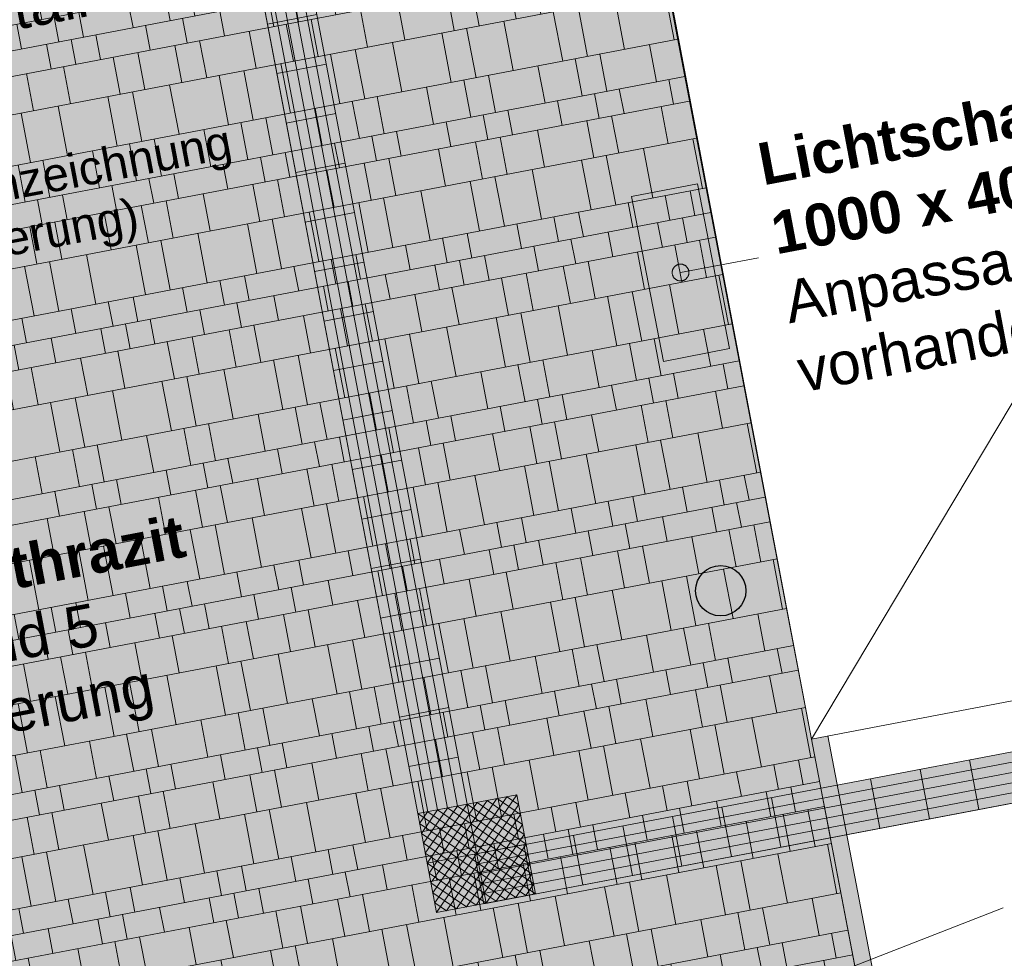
# Model space of a CAD drawing. Header units: metres. Extents: x 3500829 to 3508687, y 5372391 to 5379639.
# Tile 166 of 229: x 3504243 to 3504249, y 5375375 to 5375381. Entities that reach past the tile are written whole.
import ezdxf

# ---------------------------------------------------------------- set-up
doc = ezdxf.new("R2010")
doc.units = ezdxf.units.M
doc.header["$LTSCALE"] = 0.1
for name, color, linetype in [('0_Hochbau', 7, 'Continuous'), ('1_Elemente', 7, 'Continuous'), ('5_Beschriftung', 7, 'Continuous'), ('5_Elemente_DB', 7, 'Continuous'), ('5_Flächen', 7, 'Continuous'), ('5_Flächen_DB', 7, 'Continuous')]:
    doc.layers.add(name, color=color, linetype=linetype)
doc.styles.add('Arial', font='arial.ttf')
doc.styles.add('Arial (bold)', font='arialbd.ttf')
pattern_1 = [(100.774, (3504236.47453, 5375425.0104), (0.2947117, 0.0560806), [])]
pattern_2 = [(100.774, (3504236.53348, 5375425.0216), (0.2947117, 0.0560806), []), (100.774, (3504236.59242, 5375425.03282), (0.2947117, 0.0560806), []), (100.774, (3504236.65136, 5375425.04404), (0.2947117, 0.0560806), []), (100.774, (3504236.7103, 5375425.05526), (0.2947117, 0.0560806), [])]
pattern_3 = [(10.774, (3504236.47453, 5375425.0104), (-0.0560806, 0.2947117), [])]

msp = doc.modelspace()

# ---------------------------------------------------------------- hatches: boundary and pattern name
at = {"layer": '5_Elemente_DB', "linetype": 'Continuous', "lineweight": 0, "true_color": 0x959595, "transparency": 33554687}
msp.add_hatch(color=252, dxfattribs=at).paths.add_polyline_path([(3504247.1515, 5375379.7973), (3504247.3426, 5375378.8158), (3504246.95, 5375378.7393), (3504246.7589, 5375379.7209)])
at = {"layer": '5_Elemente_DB', "linetype": 'Continuous', "lineweight": 0, "true_color": 0xe9e9e9, "transparency": 33554687}
msp.add_hatch(color=254, dxfattribs=at).paths.add_polyline_path([(3504241.3513, 5375372.6582), (3504248.3082, 5375373.9875), (3504247.83, 5375376.49), (3504247.9282, 5375376.5088), (3504248.4253, 5375373.9076), (3504248.3269, 5375373.8893), (3504241.37, 5375372.56)])
at = {"layer": '5_Flächen', "linetype": 'Continuous', "lineweight": 0, "true_color": 0x959595, "transparency": 33554687}
msp.add_hatch(color=252, dxfattribs=at).paths.add_polyline_path([(3504244.1356, 5375383.1457), (3504245.4865, 5375376.0463), (3504245.7812, 5375376.1024), (3504244.4302, 5375383.202)])
at = {"layer": '5_Flächen', "linetype": 'Continuous', "lineweight": 13, "true_color": 0xd2d2d2, "transparency": 33554687}
h = msp.add_hatch(dxfattribs=at)
h.set_pattern_fill('Rillenplatten', color=254, style=0, pattern_type=2)
h.set_pattern_definition(pattern_1)
h.paths.add_polyline_path([(3504244.1356, 5375383.1457), (3504245.4865, 5375376.0463), (3504245.7812, 5375376.1024), (3504244.4302, 5375383.202)])
at = {"layer": '5_Flächen', "linetype": 'Continuous', "lineweight": 9, "true_color": 0xd2d2d2, "transparency": 33554687}
h = msp.add_hatch(dxfattribs=at)
h.set_pattern_fill('Rillenplatten-1', color=254, style=0, pattern_type=2)
h.set_pattern_definition(pattern_2)
h.paths.add_polyline_path([(3504244.1356, 5375383.1457), (3504245.4865, 5375376.0463), (3504245.7812, 5375376.1024), (3504244.4302, 5375383.202)])
at = {"layer": '5_Flächen', "linetype": 'Continuous', "lineweight": 13, "true_color": 0x828282, "transparency": 33554687}
h = msp.add_hatch(dxfattribs=at)
h.set_pattern_fill('Rillenplatten-2', color=8, style=0, pattern_type=2)
h.set_pattern_definition(pattern_3)
h.paths.add_polyline_path([(3504244.1356, 5375383.1457), (3504245.4865, 5375376.0463), (3504245.7812, 5375376.1024), (3504244.4302, 5375383.202)])
at = {"layer": '5_Flächen_DB', "linetype": 'Continuous', "lineweight": 0, "true_color": 0xf5f4f3, "transparency": 33554687}
msp.add_hatch(color=7, dxfattribs=at).paths.add_polyline_path([(3504239.5, 5375382.26), (3504239.63, 5375381.59), (3504239.58, 5375381.58), (3504241.19, 5375373.22), (3504241.24, 5375373.23), (3504241.37, 5375372.56), (3504248.3269, 5375373.8893), (3504247.83, 5375376.49), (3504246.473, 5375383.5923)])
at = {"layer": '5_Flächen_DB', "linetype": 'Continuous', "lineweight": 9, "true_color": 0xdddddd, "transparency": 33554687}
h = msp.add_hatch(dxfattribs=at)
h.set_pattern_fill('Pflaster klein', color=254, angle=10.79137, style=0, pattern_type=2)
h.set_pattern_definition([(100.79, (3504243.9133, 5375379.6795), (1.9892, 0.37915), [0.15, -1.575]), (100.791, (3504244.0606, 5375379.7076), (1.9892, 0.37915), [0.15, -1.575]), (100.791, (3504243.6923, 5375379.6374), (1.9892, 0.37915), [0.15, -1.575]), (100.791, (3504244.3553, 5375379.7637), (1.9892, 0.37915), [0.15, -1.575]), (100.791, (3504244.5764, 5375379.8059), (1.9892, 0.37915), [0.15, -1.575]), (100.791, (3504244.7237, 5375379.834), (1.9892, 0.37915), [0.15, -1.575]), (100.791, (3504245.0184, 5375379.8901), (1.9892, 0.37915), [0.15, -1.575]), (100.791, (3504245.2394, 5375379.9323), (1.9892, 0.37915), [0.15, -1.575]), (100.791, (3504245.3868, 5375379.9603), (1.9892, 0.37915), [0.15, -1.575]), (100.79, (3504244.2501, 5375379.5146), (1.9892, 0.37915), [0.225, -1.5]), (100.791, (3504244.5448, 5375379.5708), (1.9892, 0.37915), [0.225, -1.5]), (100.79, (3504243.6607, 5375379.4023), (1.9892, 0.37915), [0.225, -1.5]), (100.79, (3504243.8817, 5375379.4444), (1.9892, 0.37915), [0.225, -1.5]), (100.79, (3504244.029, 5375379.4725), (1.9892, 0.37915), [0.225, -1.5]), (100.791, (3504244.6922, 5375379.5989), (1.9892, 0.37915), [0.225, -1.5]), (100.791, (3504244.9868, 5375379.655), (1.9892, 0.37915), [0.225, -1.5]), (100.791, (3504245.3552, 5375379.7253), (1.9892, 0.37915), [0.225, -1.5]), (100.791, (3504245.2079, 5375379.6972), (1.9892, 0.37915), [0.225, -1.5]), (100.79, (3504243.8186, 5375378.9743), (1.9892, 0.37915), [0.15, -1.575]), (100.79, (3504244.1133, 5375379.0305), (1.9892, 0.37915), [0.15, -1.575]), (100.79, (3504244.3344, 5375379.0726), (1.9892, 0.37915), [0.15, -1.575]), (100.79, (3504244.4817, 5375379.1007), (1.9892, 0.37915), [0.15, -1.575]), (100.791, (3504244.7764, 5375379.1569), (1.9892, 0.37915), [0.15, -1.575]), (100.791, (3504244.9974, 5375379.199), (1.9892, 0.37915), [0.15, -1.575]), (100.791, (3504245.1448, 5375379.227), (1.9892, 0.37915), [0.15, -1.575]), (100.791, (3504245.4395, 5375379.2832), (1.9892, 0.37915), [0.15, -1.575]), (100.791, (3504245.6605, 5375379.3254), (1.9892, 0.37915), [0.15, -1.575]), (100.79, (3504243.773, 5375378.813), (1.9892, 0.37915), [0.15, -1.575]), (100.79, (3504243.9204, 5375378.841), (1.9892, 0.37915), [0.15, -1.575]), (100.79, (3504244.2151, 5375378.8972), (1.9892, 0.37915), [0.15, -1.575]), (100.79, (3504244.4361, 5375378.9393), (1.9892, 0.37915), [0.15, -1.575]), (100.79, (3504244.6571, 5375378.9814), (1.9892, 0.37915), [0.15, -1.575]), (100.791, (3504245.615, 5375379.164), (1.9892, 0.37915), [0.15, -1.575]), (100.791, (3504244.9518, 5375379.0376), (1.9892, 0.37915), [0.15, -1.575]), (100.791, (3504245.0992, 5375379.0657), (1.9892, 0.37915), [0.15, -1.575]), (100.791, (3504245.3202, 5375379.1078), (1.9892, 0.37915), [0.15, -1.575]), (100.79, (3504244.0362, 5375378.634), (1.9892, 0.37915), [0.225, -1.5]), (100.79, (3504244.1836, 5375378.6621), (1.9892, 0.37915), [0.225, -1.5]), (100.79, (3504244.4046, 5375378.7042), (1.9892, 0.37915), [0.225, -1.5]), (100.79, (3504244.8466, 5375378.7885), (1.9892, 0.37915), [0.225, -1.5]), (100.79, (3504245.0676, 5375378.8306), (1.9892, 0.37915), [0.225, -1.5]), (100.79, (3504244.552, 5375378.7323), (1.9892, 0.37915), [0.225, -1.5]), (100.791, (3504245.215, 5375378.8587), (1.9892, 0.37915), [0.225, -1.5]), (100.791, (3504245.5097, 5375378.9149), (1.9892, 0.37915), [0.225, -1.5]), (100.791, (3504245.7307, 5375378.957), (1.9892, 0.37915), [0.225, -1.5]), (100.79, (3504244.387, 5375378.3955), (1.9892, 0.37915), [0.3, -1.425]), (100.79, (3504244.166, 5375378.3534), (1.9892, 0.37915), [0.3, -1.425]), (100.79, (3504244.6818, 5375378.4517), (1.9892, 0.37915), [0.3, -1.425]), (100.79, (3504244.0187, 5375378.3253), (1.9892, 0.37915), [0.3, -1.425]), (100.79, (3504244.8291, 5375378.4798), (1.9892, 0.37915), [0.3, -1.425]), (100.79, (3504245.0501, 5375378.5219), (1.9892, 0.37915), [0.3, -1.425]), (100.79, (3504245.3448, 5375378.578), (1.9892, 0.37915), [0.3, -1.425]), (100.791, (3504245.4922, 5375378.6061), (1.9892, 0.37915), [0.3, -1.425]), (100.791, (3504245.7132, 5375378.6483), (1.9892, 0.37915), [0.3, -1.425]), (100.791, (3504245.608, 5375378.3992), (1.9892, 0.37915), [0.225, -1.5]), (100.79, (3504243.9135, 5375378.0762), (1.9892, 0.37915), [0.225, -1.5]), (100.79, (3504244.1345, 5375378.1183), (1.9892, 0.37915), [0.225, -1.5]), (100.79, (3504244.2819, 5375378.1464), (1.9892, 0.37915), [0.225, -1.5]), (100.79, (3504244.5765, 5375378.2026), (1.9892, 0.37915), [0.225, -1.5]), (100.79, (3504244.7976, 5375378.2447), (1.9892, 0.37915), [0.225, -1.5]), (100.79, (3504244.945, 5375378.2728), (1.9892, 0.37915), [0.225, -1.5]), (100.79, (3504245.2396, 5375378.329), (1.9892, 0.37915), [0.225, -1.5]), (100.79, (3504245.4606, 5375378.371), (1.9892, 0.37915), [0.225, -1.5]), (100.79, (3504243.8642, 5375379.1357), (1.9892, 0.37915), [0.3, -1.425]), (100.791, (3504245.3377, 5375379.4165), (1.9892, 0.37915), [0.3, -1.425]), (100.791, (3504245.1904, 5375379.3885), (1.9892, 0.37915), [0.3, -1.425]), (100.79, (3504244.2326, 5375379.206), (1.9892, 0.37915), [0.3, -1.425]), (100.79, (3504244.0116, 5375379.1638), (1.9892, 0.37915), [0.3, -1.425]), (100.79, (3504244.5273, 5375379.262), (1.9892, 0.37915), [0.3, -1.425]), (100.791, (3504244.8957, 5375379.3323), (1.9892, 0.37915), [0.3, -1.425]), (100.791, (3504244.6746, 5375379.2902), (1.9892, 0.37915), [0.3, -1.425]), (10.791, (3504243.5905, 5375379.7707), (-0.32298, 1.6945), []), (10.791, (3504243.6186, 5375379.6233), (-0.32298, 1.6945), []), (10.791, (3504243.6607, 5375379.4023), (-0.32298, 1.6945), []), (10.791, (3504243.7169, 5375379.1076), (-0.32298, 1.6945), []), (10.791, (3504243.745, 5375378.9603), (-0.32298, 1.6945), []), (10.791, (3504243.773, 5375378.813), (-0.32298, 1.6945), []), (10.791, (3504243.8152, 5375378.5919), (-0.32298, 1.6945), []), (10.791, (3504243.8714, 5375378.2972), (-0.32298, 1.6945), []), (100.791, (3504245.5587, 5375379.4587), (1.9892, 0.37915), [0.3, -1.425])])
h.paths.add_polyline_path([(3504239.5, 5375382.26), (3504239.63, 5375381.59), (3504239.58, 5375381.58), (3504241.19, 5375373.22), (3504241.24, 5375373.23), (3504241.37, 5375372.56), (3504248.3269, 5375373.8893), (3504247.83, 5375376.49), (3504246.473, 5375383.5923)])
at = {"layer": '5_Flächen_DB', "linetype": 'Continuous', "lineweight": 0, "true_color": 0x959595, "transparency": 33554687}
for points in [[(3504244.1356, 5375383.1457), (3504245.4865, 5375376.0463), (3504245.7812, 5375376.1024), (3504244.4302, 5375383.202)], [(3504245.8794, 5375375.5103), (3504245.8234, 5375375.805), (3504250.244, 5375376.6462), (3504250.3001, 5375376.3515)], [(3504245.4865, 5375376.0463), (3504246.0759, 5375376.1585), (3504246.1881, 5375375.5691), (3504245.5987, 5375375.4569)]]:
    msp.add_hatch(color=252, dxfattribs=at).paths.add_polyline_path(points)
at = {"layer": '5_Flächen_DB', "linetype": 'Continuous', "lineweight": 13, "true_color": 0xd2d2d2, "transparency": 33554687}
h = msp.add_hatch(dxfattribs=at)
h.set_pattern_fill('Rillenplatten', color=254, style=0, pattern_type=2)
h.set_pattern_definition(pattern_1)
h.paths.add_polyline_path([(3504244.1356, 5375383.1457), (3504245.4865, 5375376.0463), (3504245.7812, 5375376.1024), (3504244.4302, 5375383.202)])
at = {"layer": '5_Flächen_DB', "linetype": 'Continuous', "lineweight": 9, "true_color": 0xd2d2d2, "transparency": 33554687}
h = msp.add_hatch(dxfattribs=at)
h.set_pattern_fill('Rillenplatten-1', color=254, style=0, pattern_type=2)
h.set_pattern_definition(pattern_2)
h.paths.add_polyline_path([(3504244.1356, 5375383.1457), (3504245.4865, 5375376.0463), (3504245.7812, 5375376.1024), (3504244.4302, 5375383.202)])
at = {"layer": '5_Flächen_DB', "linetype": 'Continuous', "lineweight": 13, "true_color": 0x828282, "transparency": 33554687}
h = msp.add_hatch(dxfattribs=at)
h.set_pattern_fill('Rillenplatten-2', color=8, style=0, pattern_type=2)
h.set_pattern_definition(pattern_3)
h.paths.add_polyline_path([(3504244.1356, 5375383.1457), (3504245.4865, 5375376.0463), (3504245.7812, 5375376.1024), (3504244.4302, 5375383.202)])
at = {"layer": '5_Flächen_DB', "linetype": 'Continuous', "lineweight": 13, "true_color": 0xd2d2d2, "transparency": 33554687}
h = msp.add_hatch(dxfattribs=at)
h.set_pattern_fill('Rillenplatten', color=254, style=0, pattern_type=2)
h.set_pattern_definition([(10.774, (3504308.0637, 5375387.34327), (0.0560806, -0.2947117), [])])
h.paths.add_polyline_path([(3504245.8794, 5375375.5103), (3504245.8234, 5375375.805), (3504250.244, 5375376.6462), (3504250.3001, 5375376.3515)])
at = {"layer": '5_Flächen_DB', "linetype": 'Continuous', "lineweight": 9, "true_color": 0xd2d2d2, "transparency": 33554687}
h = msp.add_hatch(dxfattribs=at)
h.set_pattern_fill('Rillenplatten-1', color=254, style=0, pattern_type=2)
h.set_pattern_definition([(10.774, (3504308.0749, 5375387.28433), (0.0560806, -0.2947117), []), (10.774, (3504308.08613, 5375387.2254), (0.0560806, -0.2947117), []), (10.774, (3504308.09734, 5375387.16645), (0.0560806, -0.2947117), []), (10.774, (3504308.10856, 5375387.1075), (0.0560806, -0.2947117), [])])
h.paths.add_polyline_path([(3504245.8794, 5375375.5103), (3504245.8234, 5375375.805), (3504250.244, 5375376.6462), (3504250.3001, 5375376.3515)])
at = {"layer": '5_Flächen_DB', "linetype": 'Continuous', "lineweight": 13, "true_color": 0x828282, "transparency": 33554687}
h = msp.add_hatch(dxfattribs=at)
h.set_pattern_fill('Rillenplatten-2', color=8, style=0, pattern_type=2)
h.set_pattern_definition([(-79.226, (3504308.0637, 5375387.34327), (0.2947117, 0.0560806), [])])
h.paths.add_polyline_path([(3504245.8794, 5375375.5103), (3504245.8234, 5375375.805), (3504250.244, 5375376.6462), (3504250.3001, 5375376.3515)])
at = {"layer": '5_Flächen_DB', "linetype": 'Continuous', "lineweight": 9, "true_color": 0xd2d2d2, "transparency": 33554687}
h = msp.add_hatch(dxfattribs=at)
h.set_pattern_fill('Noppenplatten', color=254, style=0, pattern_type=2)
h.set_pattern_definition([(145.79, (3504245.59866, 5375375.45693), (-0.05616, 0.294697), []), (145.79, (3504245.53972, 5375375.4457), (-0.05616, 0.294697), [0.33941, -0.08485]), (145.79, (3504245.48078, 5375375.43446), (-0.05616, 0.294697), [0.25456, -0.169706]), (145.79, (3504245.42184, 5375375.42323), (-0.05616, 0.294697), [0.169706, -0.25456]), (145.79, (3504245.3629, 5375375.412), (-0.05616, 0.294697), [0.08485, -0.33941]), (145.79, (3504245.58743, 5375375.51587), (-0.05616, 0.294697), [0.33941, -0.08485]), (145.79, (3504245.5762, 5375375.5748), (-0.05616, 0.294697), [0.25456, -0.169706]), (145.79, (3504245.56496, 5375375.63374), (-0.05616, 0.294697), [0.169706, -0.25456]), (145.79, (3504245.55373, 5375375.69268), (-0.05616, 0.294697), [0.08485, -0.33941]), (-124.21, (3504245.5425, 5375375.75162), (-0.05616, 0.294697), []), (-124.21, (3504245.55373, 5375375.69268), (-0.05616, 0.294697), [0.33941, -0.08485]), (-124.21, (3504245.56496, 5375375.63374), (-0.05616, 0.294697), [0.25456, -0.169706]), (-124.21, (3504245.5762, 5375375.5748), (-0.05616, 0.294697), [0.169706, -0.25456]), (-124.21, (3504245.58743, 5375375.51587), (-0.05616, 0.294697), [0.08485, -0.33941]), (-124.21, (3504245.48356, 5375375.7404), (-0.05616, 0.294697), [0.33941, -0.08485]), (-124.21, (3504245.42462, 5375375.72916), (-0.05616, 0.294697), [0.25456, -0.169706]), (-124.21, (3504245.36568, 5375375.71793), (-0.05616, 0.294697), [0.169706, -0.25456]), (-124.21, (3504245.30674, 5375375.7067), (-0.05616, 0.294697), [0.08485, -0.33941])])
h.paths.add_polyline_path([(3504245.4865, 5375376.0463), (3504246.0759, 5375376.1585), (3504246.1881, 5375375.5691), (3504245.5987, 5375375.4569)])
at = {"layer": '5_Flächen_DB', "linetype": 'Continuous', "lineweight": 13, "true_color": 0x767676, "transparency": 33554687}
h = msp.add_hatch(dxfattribs=at)
h.set_pattern_fill('Noppenplatten-1', color=8, style=0, pattern_type=2)
h.set_pattern_definition([(-169.21, (3504245.59866, 5375375.45693), (-0.05616, 0.2947), [])])
h.paths.add_polyline_path([(3504245.4865, 5375376.0463), (3504246.0759, 5375376.1585), (3504246.1881, 5375375.5691), (3504245.5987, 5375375.4569)])
at = {"layer": '5_Flächen_DB', "linetype": 'Continuous', "lineweight": 13, "true_color": 0x828282, "transparency": 33554687}
h = msp.add_hatch(dxfattribs=at)
h.set_pattern_fill('Noppenplatten-2', color=8, style=0, pattern_type=2)
h.set_pattern_definition([(100.79, (3504245.59866, 5375375.45693), (-0.2947, -0.05616), [])])
h.paths.add_polyline_path([(3504245.4865, 5375376.0463), (3504246.0759, 5375376.1585), (3504246.1881, 5375375.5691), (3504245.5987, 5375375.4569)])

# ---------------------------------------------------------------- linework, layer by layer
at = {"layer": '5_Beschriftung', "color": 250, "linetype": 'Continuous', "lineweight": 18, "true_color": 0x2d2d2d, "transparency": 33554687}
msp.add_line((3504246.3906, 5375374.4794), (3504248.972, 5375375.4862), dxfattribs=at)
at = {"layer": '5_Elemente_DB', "color": 251, "linetype": 'Continuous', "lineweight": 9, "true_color": 0x4d4d4d, "transparency": 33554687, "flags": 128}
msp.add_lwpolyline([(3504247.1515, 5375379.7973), (3504247.3426, 5375378.8158), (3504246.95, 5375378.7393), (3504246.7589, 5375379.7209)], close=True, dxfattribs=at)
at = {"layer": '5_Elemente_DB', "color": 251, "linetype": 'Continuous', "lineweight": 18, "true_color": 0x646464, "transparency": 33554687, "flags": 128}
msp.add_lwpolyline([(3504241.3513, 5375372.6582), (3504248.3082, 5375373.9875), (3504247.83, 5375376.49), (3504247.9282, 5375376.5088), (3504248.4253, 5375373.9076), (3504248.3269, 5375373.8893), (3504241.37, 5375372.56)], close=True, dxfattribs=at)
at = {"layer": '5_Flächen', "color": 254, "linetype": 'Continuous', "lineweight": 13, "true_color": 0xdddddd, "transparency": 33554687, "flags": 128}
msp.add_lwpolyline([(3504244.1356, 5375383.1457), (3504245.4865, 5375376.0463), (3504245.7812, 5375376.1024), (3504244.4302, 5375383.202)], dxfattribs=at)
at = {"layer": '5_Flächen_DB', "color": 254, "linetype": 'Continuous', "lineweight": 9, "true_color": 0xe8e6dd, "transparency": 33554687, "flags": 128}
msp.add_lwpolyline([(3504239.5, 5375382.26), (3504239.63, 5375381.59), (3504239.58, 5375381.58), (3504241.19, 5375373.22), (3504241.24, 5375373.23), (3504241.37, 5375372.56), (3504248.3269, 5375373.8893), (3504247.83, 5375376.49), (3504246.473, 5375383.5923)], close=True, dxfattribs=at)
at = {"layer": '5_Flächen_DB', "color": 254, "linetype": 'Continuous', "lineweight": 13, "true_color": 0xdddddd, "transparency": 33554687, "flags": 128}
for points in [[(3504244.1356, 5375383.1457), (3504245.4865, 5375376.0463), (3504245.7812, 5375376.1024), (3504244.4302, 5375383.202)], [(3504245.8794, 5375375.5103), (3504245.8234, 5375375.805), (3504250.244, 5375376.6462), (3504250.3001, 5375376.3515)], [(3504245.4865, 5375376.0463), (3504246.0759, 5375376.1585), (3504246.1881, 5375375.5691), (3504245.5987, 5375375.4569)]]:
    msp.add_lwpolyline(points, close=True, dxfattribs=at)

# ---------------------------------------------------------------- texts
at = {"layer": '5_Beschriftung', "color": 250, "true_color": 0x2d2d2d, "transparency": 33554687, "width": 4.521364, "attachment_point": 1, "rotation": 10.77}
for s, insert, char_height, line_spacing_factor, style in [('Entwässerungsrinne D400 {\\fArial|b0|i0|c0|p0;\\PNW 100, ohne Innengefälle , mit Ablauf,  Längsstabrost  aus Gusseisen, Einbau gemäß Regeldetail 05}', (3504240.2804, 5375382.1356), 0.251722, 0.996218, 'Arial (bold)'), ('Abstimmung bzgl. Kennzeichnung (Piktogramm/ Beschilderung) ausstehend', (3504240.1765, 5375379.3561), 0.201377, 0.970891, 'Arial'), ('Betonsteine anthrazit{\\fArial|b0|i0|c0|p0;\\PFormate 2, 4 und 5\\PParkplatzmarkierung}', (3504240.5595, 5375377.1587), 0.251722, 0.996218, 'Arial (bold)')]:
    msp.add_mtext(s, dxfattribs=dict(at, insert=insert, char_height=char_height, line_spacing_factor=line_spacing_factor, style=style))

# ---------------------------------------------------------------- next in the draw order: wipeouts: each hides what was drawn before it
at = {"color": 255, "linetype": 'Continuous', "lineweight": 13, "transparency": 33554687}
msp.add_wipeout([(3504247.83, 5375376.49), (3504246.14, 5375385.4), (3504251.82, 5375386.47), (3504251.95, 5375385.73), (3504260.41, 5375387.32), (3504260.27, 5375388.06), (3504265.87, 5375389.11), (3504267.47, 5375380.25), (3504261.87, 5375379.18), (3504261.73, 5375379.92), (3504253.29, 5375378.3), (3504253.43, 5375377.56)], dxfattribs=at).dxf.layer = '0_Hochbau'

# ---------------------------------------------------------------- next in the draw order: linework, layer by layer
at = {"layer": '0_Hochbau', "color": 251, "linetype": 'Continuous', "lineweight": 13, "true_color": 0x555555, "transparency": 33554687, "flags": 128}
msp.add_lwpolyline([(3504247.83, 5375376.49), (3504246.14, 5375385.4), (3504251.82, 5375386.47), (3504251.95, 5375385.73), (3504260.41, 5375387.32), (3504260.27, 5375388.06), (3504265.87, 5375389.11), (3504267.47, 5375380.25), (3504261.87, 5375379.18), (3504261.73, 5375379.92), (3504253.29, 5375378.3), (3504253.43, 5375377.56)], close=True, dxfattribs=at)

# ---------------------------------------------------------------- next in the draw order: wipeouts: each hides what was drawn before it
at = {"color": 255, "linetype": 'Continuous', "lineweight": 13, "transparency": 33554687}
msp.add_wipeout([(3504253.43, 5375377.56), (3504253.29, 5375378.3), (3504250.0431, 5375380.1944), (3504247.83, 5375376.49)], dxfattribs=at).dxf.layer = '0_Hochbau'

# ---------------------------------------------------------------- next in the draw order: linework, layer by layer
at = {"layer": '0_Hochbau', "color": 8, "linetype": 'Continuous', "lineweight": 13, "true_color": 0x777777, "transparency": 33554687, "flags": 128}
msp.add_lwpolyline([(3504253.43, 5375377.56), (3504253.29, 5375378.3), (3504250.0431, 5375380.1944), (3504247.83, 5375376.49)], close=True, dxfattribs=at)

# ---------------------------------------------------------------- next in the draw order: wipeouts: each hides what was drawn before it
at = {"color": 255, "linetype": 'Continuous', "lineweight": 13, "transparency": 33554687}
msp.add_wipeout([(3504249.5487, 5375382.864), (3504246.14, 5375385.4), (3504247.83, 5375376.49), (3504250.0431, 5375380.1944)], dxfattribs=at).dxf.layer = '0_Hochbau'

# ---------------------------------------------------------------- next in the draw order: hatches: boundary and pattern name
at = {"layer": '1_Elemente', "linetype": 'Continuous', "lineweight": 0, "true_color": 0xdadada, "transparency": 33554687}
h = msp.add_hatch(color=254, dxfattribs=at)
edge = h.paths.add_edge_path()
edge.add_arc((3504247.2897, 5375377.3735), 0.1499, 0, 360)
at = {"layer": '5_Beschriftung', "linetype": 'Continuous', "lineweight": 0, "true_color": 0x2d2d2d, "transparency": 33554687}
msp.add_hatch(color=250, dxfattribs=at).paths.add_polyline_path([(3504247.1, 5375379.277), (3504247.1004, 5375379.2746), (3504247.1006, 5375379.2721), (3504247.1007, 5375379.2697), (3504247.1007, 5375379.2672), (3504247.1006, 5375379.2648), (3504247.1004, 5375379.2623), (3504247.1, 5375379.2599), (3504247.0996, 5375379.2575), (3504247.099, 5375379.2551), (3504247.0983, 5375379.2528), (3504247.0974, 5375379.2504), (3504247.0965, 5375379.2482), (3504247.0955, 5375379.246), (3504247.0943, 5375379.2438), (3504247.0931, 5375379.2417), (3504247.0917, 5375379.2396), (3504247.0902, 5375379.2377), (3504247.0887, 5375379.2358), (3504247.0871, 5375379.2339), (3504247.0853, 5375379.2322), (3504247.0835, 5375379.2305), (3504247.0816, 5375379.229), (3504247.0796, 5375379.2275), (3504247.0776, 5375379.2261), (3504247.0755, 5375379.2249), (3504247.0733, 5375379.2237), (3504247.0711, 5375379.2227), (3504247.0689, 5375379.2217), (3504247.0666, 5375379.2209), (3504247.0642, 5375379.2202), (3504247.0618, 5375379.2196), (3504247.0594, 5375379.2191), (3504247.057, 5375379.2187), (3504247.0546, 5375379.2185), (3504247.0521, 5375379.2183), (3504247.0497, 5375379.2183), (3504247.0472, 5375379.2184), (3504247.0448, 5375379.2187), (3504247.0423, 5375379.219), (3504247.0399, 5375379.2195), (3504247.0375, 5375379.2201), (3504247.0352, 5375379.2208), (3504247.0329, 5375379.2216), (3504247.0306, 5375379.2226), (3504247.0284, 5375379.2236), (3504247.0262, 5375379.2247), (3504247.0241, 5375379.226), (3504247.0221, 5375379.2274), (3504247.0201, 5375379.2288), (3504247.0182, 5375379.2304), (3504247.0164, 5375379.232), (3504247.0146, 5375379.2337), (3504247.013, 5375379.2356), (3504247.0114, 5375379.2374), (3504247.0099, 5375379.2394), (3504247.0086, 5375379.2415), (3504247.0073, 5375379.2436), (3504247.0061, 5375379.2457), (3504247.0051, 5375379.2479), (3504247.0041, 5375379.2502), (3504247.0033, 5375379.2525), (3504247.0026, 5375379.2548), (3504247.002, 5375379.2572), (3504247.0015, 5375379.2596), (3504247.0011, 5375379.2621), (3504247.0009, 5375379.2645), (3504247.0008, 5375379.267), (3504247.0008, 5375379.2694), (3504247.0009, 5375379.2719), (3504247.0011, 5375379.2743), (3504247.0015, 5375379.2767), (3504247.0019, 5375379.2791), (3504247.0025, 5375379.2815), (3504247.0032, 5375379.2839), (3504247.0041, 5375379.2862), (3504247.005, 5375379.2885), (3504247.006, 5375379.2907), (3504247.0072, 5375379.2928), (3504247.0084, 5375379.2949), (3504247.0098, 5375379.297), (3504247.0112, 5375379.299), (3504247.0128, 5375379.3009), (3504247.0144, 5375379.3027), (3504247.0162, 5375379.3044), (3504247.018, 5375379.3061), (3504247.0199, 5375379.3076), (3504247.0218, 5375379.3091), (3504247.0239, 5375379.3105), (3504247.026, 5375379.3117), (3504247.0281, 5375379.3129), (3504247.0304, 5375379.314), (3504247.0326, 5375379.3149), (3504247.0349, 5375379.3157), (3504247.0373, 5375379.3165), (3504247.0397, 5375379.3171), (3504247.0421, 5375379.3176), (3504247.0445, 5375379.3179), (3504247.0469, 5375379.3182), (3504247.0494, 5375379.3183), (3504247.0518, 5375379.3183), (3504247.0543, 5375379.3182), (3504247.0567, 5375379.318), (3504247.0592, 5375379.3176), (3504247.0616, 5375379.3171), (3504247.064, 5375379.3165), (3504247.0663, 5375379.3158), (3504247.0686, 5375379.315), (3504247.0709, 5375379.3141), (3504247.0731, 5375379.313), (3504247.0753, 5375379.3119), (3504247.0774, 5375379.3106), (3504247.0794, 5375379.3093), (3504247.0814, 5375379.3078), (3504247.0833, 5375379.3063), (3504247.0851, 5375379.3046), (3504247.0869, 5375379.3029), (3504247.0885, 5375379.3011), (3504247.0901, 5375379.2992), (3504247.0915, 5375379.2972), (3504247.0929, 5375379.2952), (3504247.0942, 5375379.2931), (3504247.0953, 5375379.2909), (3504247.0964, 5375379.2887), (3504247.0973, 5375379.2864), (3504247.0982, 5375379.2841), (3504247.0989, 5375379.2818), (3504247.0995, 5375379.2794)])

# ---------------------------------------------------------------- next in the draw order: linework, layer by layer
at = {"layer": '0_Hochbau', "color": 8, "linetype": 'Continuous', "lineweight": 13, "true_color": 0x777777, "transparency": 33554687, "flags": 128}
msp.add_lwpolyline([(3504249.5487, 5375382.864), (3504246.14, 5375385.4), (3504247.83, 5375376.49), (3504250.0431, 5375380.1944)], close=True, dxfattribs=at)
at = {"layer": '1_Elemente', "color": 251, "linetype": 'Continuous', "lineweight": 25, "true_color": 0x646464, "transparency": 33554687}
msp.add_circle((3504247.2897, 5375377.3735), 0.1499, dxfattribs=at)
at = {"layer": '5_Beschriftung', "color": 250, "linetype": 'Continuous', "lineweight": 18, "true_color": 0x2d2d2d, "transparency": 33554687}
msp.add_line((3504247.0507, 5375379.2683), (3504247.5146, 5375379.3566), dxfattribs=at)
at = {"layer": '5_Beschriftung', "color": 250, "linetype": 'Continuous', "lineweight": 18, "true_color": 0x2d2d2d, "transparency": 33554687, "flags": 128}
msp.add_lwpolyline([(3504247.1, 5375379.277), (3504247.1004, 5375379.2746), (3504247.1006, 5375379.2721), (3504247.1007, 5375379.2697), (3504247.1007, 5375379.2672), (3504247.1006, 5375379.2648), (3504247.1004, 5375379.2623), (3504247.1, 5375379.2599), (3504247.0996, 5375379.2575), (3504247.099, 5375379.2551), (3504247.0983, 5375379.2528), (3504247.0974, 5375379.2504), (3504247.0965, 5375379.2482), (3504247.0955, 5375379.246), (3504247.0943, 5375379.2438), (3504247.0931, 5375379.2417), (3504247.0917, 5375379.2396), (3504247.0902, 5375379.2377), (3504247.0887, 5375379.2358), (3504247.0871, 5375379.2339), (3504247.0853, 5375379.2322), (3504247.0835, 5375379.2305), (3504247.0816, 5375379.229), (3504247.0796, 5375379.2275), (3504247.0776, 5375379.2261), (3504247.0755, 5375379.2249), (3504247.0733, 5375379.2237), (3504247.0711, 5375379.2227), (3504247.0689, 5375379.2217), (3504247.0666, 5375379.2209), (3504247.0642, 5375379.2202), (3504247.0618, 5375379.2196), (3504247.0594, 5375379.2191), (3504247.057, 5375379.2187), (3504247.0546, 5375379.2185), (3504247.0521, 5375379.2183), (3504247.0497, 5375379.2183), (3504247.0472, 5375379.2184), (3504247.0448, 5375379.2187), (3504247.0423, 5375379.219), (3504247.0399, 5375379.2195), (3504247.0375, 5375379.2201), (3504247.0352, 5375379.2208), (3504247.0329, 5375379.2216), (3504247.0306, 5375379.2226), (3504247.0284, 5375379.2236), (3504247.0262, 5375379.2247), (3504247.0241, 5375379.226), (3504247.0221, 5375379.2274), (3504247.0201, 5375379.2288), (3504247.0182, 5375379.2304), (3504247.0164, 5375379.232), (3504247.0146, 5375379.2337), (3504247.013, 5375379.2356), (3504247.0114, 5375379.2374), (3504247.0099, 5375379.2394), (3504247.0086, 5375379.2415), (3504247.0073, 5375379.2436), (3504247.0061, 5375379.2457), (3504247.0051, 5375379.2479), (3504247.0041, 5375379.2502), (3504247.0033, 5375379.2525), (3504247.0026, 5375379.2548), (3504247.002, 5375379.2572), (3504247.0015, 5375379.2596), (3504247.0011, 5375379.2621), (3504247.0009, 5375379.2645), (3504247.0008, 5375379.267), (3504247.0008, 5375379.2694), (3504247.0009, 5375379.2719), (3504247.0011, 5375379.2743), (3504247.0015, 5375379.2767), (3504247.0019, 5375379.2791), (3504247.0025, 5375379.2815), (3504247.0032, 5375379.2839), (3504247.0041, 5375379.2862), (3504247.005, 5375379.2885), (3504247.006, 5375379.2907), (3504247.0072, 5375379.2928), (3504247.0084, 5375379.2949), (3504247.0098, 5375379.297), (3504247.0112, 5375379.299), (3504247.0128, 5375379.3009), (3504247.0144, 5375379.3027), (3504247.0162, 5375379.3044), (3504247.018, 5375379.3061), (3504247.0199, 5375379.3076), (3504247.0218, 5375379.3091), (3504247.0239, 5375379.3105), (3504247.026, 5375379.3117), (3504247.0281, 5375379.3129), (3504247.0304, 5375379.314), (3504247.0326, 5375379.3149), (3504247.0349, 5375379.3157), (3504247.0373, 5375379.3165), (3504247.0397, 5375379.3171), (3504247.0421, 5375379.3176), (3504247.0445, 5375379.3179), (3504247.0469, 5375379.3182), (3504247.0494, 5375379.3183), (3504247.0518, 5375379.3183), (3504247.0543, 5375379.3182), (3504247.0567, 5375379.318), (3504247.0592, 5375379.3176), (3504247.0616, 5375379.3171), (3504247.064, 5375379.3165), (3504247.0663, 5375379.3158), (3504247.0686, 5375379.315), (3504247.0709, 5375379.3141), (3504247.0731, 5375379.313), (3504247.0753, 5375379.3119), (3504247.0774, 5375379.3106), (3504247.0794, 5375379.3093), (3504247.0814, 5375379.3078), (3504247.0833, 5375379.3063), (3504247.0851, 5375379.3046), (3504247.0869, 5375379.3029), (3504247.0885, 5375379.3011), (3504247.0901, 5375379.2992), (3504247.0915, 5375379.2972), (3504247.0929, 5375379.2952), (3504247.0942, 5375379.2931), (3504247.0953, 5375379.2909), (3504247.0964, 5375379.2887), (3504247.0973, 5375379.2864), (3504247.0982, 5375379.2841), (3504247.0989, 5375379.2818), (3504247.0995, 5375379.2794), (3504247.1, 5375379.277)], close=True, dxfattribs=at)

# ---------------------------------------------------------------- next in the draw order: texts
at = {"layer": '5_Beschriftung', "color": 250, "true_color": 0x2d2d2d, "transparency": 33554687, "insert": (3504247.4944, 5375380.0336), "char_height": 0.251722, "width": 4.521364, "attachment_point": 1, "rotation": 10.77, "line_spacing_factor": 0.996218, "style": 'Arial (bold)'}
msp.add_mtext('Lichtschachtabdeckung 1000 x 400 mm {\\fArial|b0|i0|c0|p0;\\PAnpassarbeiten am vorhandenen Lichtschacht}', dxfattribs=at)

doc.saveas('drawing.dxf')
